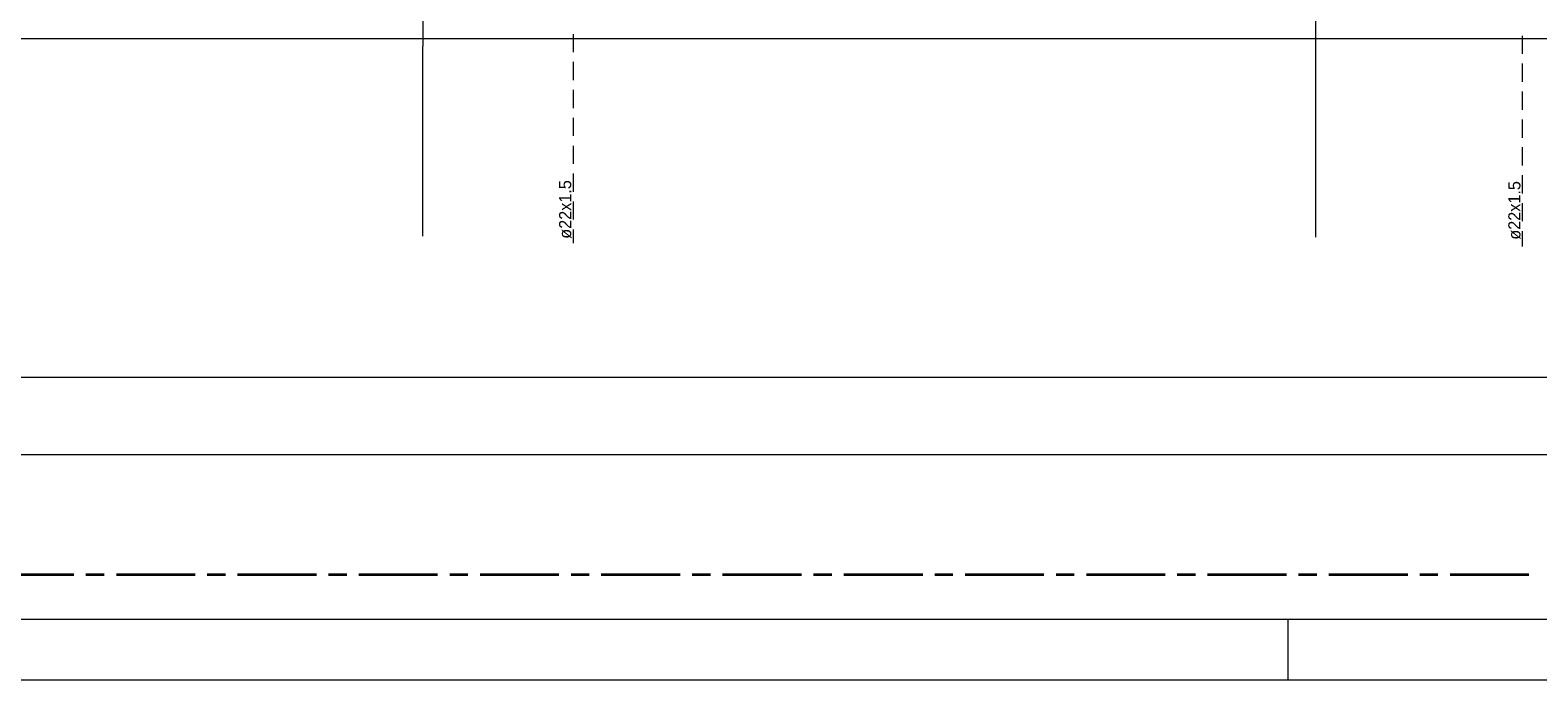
# Model space of a CAD drawing. Header units: millimetres. Extents: x 0 to 138, y 0 to 47.
# Tile 4 of 165: x 7.97 to 17.76, y 0 to 4.22. Entities that reach past the tile are written whole.
import ezdxf

# ---------------------------------------------------------------- set-up
doc = ezdxf.new("R2010")
doc.units = ezdxf.units.MM
for name, color, linetype in [('PDF_Geomertry', 7, 'Continuous'), ('PDF_Solid Fills', 7, 'Continuous'), ('PDF_Text', 7, 'Continuous')]:
    doc.layers.add(name, color=color, linetype=linetype)
doc.styles.add('PDF Arial', font='txt')

msp = doc.modelspace()

# ---------------------------------------------------------------- hatches: boundary and pattern name
at = {"layer": 'PDF_Solid Fills', "transparency": 33554559}
for points in [[(9.2067, 2.8597), (9.2053, 2.8597), (9.2049, 2.8597)], [(9.2067, 2.8597), (9.2083, 2.8597), (9.2081, 2.8597)]]:
    msp.add_hatch(color=256, dxfattribs=at).paths.add_polyline_path(points)

# ---------------------------------------------------------------- linework, layer by layer
at = {"layer": 'PDF_Geomertry', "lineweight": 15}
for points in [[(0.0007, 0.0035), (66.2187, 0.0035), (66.2187, 46.7735), (0.0007, 46.7735), (0.0007, 0.0035)], [(1.9696, 0.3971), (65.8251, 0.3971), (65.8251, 46.3799), (1.9696, 46.3799), (1.9696, 0.3971)]]:
    msp.add_lwpolyline(points, close=True, dxfattribs=at)
for points in [[(10.5229, 4.3485), (10.5229, 4.1193), (10.5196, 4.1193), (10.5196, 2.884)], [(16.3188, 4.3485), (16.3188, 2.8776)], [(3.8682, 4.1693), (53.2376, 4.1693)], [(11.4974, 4.1965), (11.4974, 4.0785)], [(17.6613, 4.186), (17.6613, 4.0679)], [(11.4974, 4.016), (11.4974, 3.8979)], [(17.6613, 4.0049), (17.6613, 3.8868)], [(11.4974, 3.8346), (11.4974, 3.7165)], [(17.6613, 3.8235), (17.6613, 3.7054)], [(11.4974, 3.6535), (11.4974, 3.5354)], [(17.6613, 3.6424), (17.6613, 3.5243)], [(11.4974, 3.4721), (11.4974, 3.354)], [(17.6613, 3.4618), (17.6613, 3.3429)], [(11.4974, 3.2915), (11.4974, 3.1735)], [(17.6613, 3.2804), (17.6613, 3.1624)], [(11.4974, 3.1104), (11.4974, 2.9924)], [(17.6613, 3.0993), (17.6613, 2.9813)], [(11.4974, 2.929), (11.4974, 2.8401)], [(17.6613, 2.9179), (17.6613, 2.8179)], [(3.8682, 1.9693), (53.2376, 1.9693)], [(3.296, 1.4665), (53.7251, 1.4665)], [(16.5424, 1.4665), (16.7937, 1.4665)], [(16.1418, 0.0035), (16.1418, 0.3971)]]:
    msp.add_lwpolyline(points, dxfattribs=at)
at = {"layer": 'PDF_Geomertry', "lineweight": 35}
for points in [[(7.7446, 0.6868), (8.2563, 0.6868)], [(8.3349, 0.6868), (8.4529, 0.6868)], [(8.5321, 0.6868), (9.0438, 0.6868)], [(9.1224, 0.6868), (9.2404, 0.6868)], [(9.3196, 0.6868), (9.8312, 0.6868)], [(9.9099, 0.6868), (10.0279, 0.6868)], [(10.1062, 0.6868), (10.6182, 0.6868)], [(10.6974, 0.6868), (10.8154, 0.6868)], [(10.8938, 0.6868), (11.4057, 0.6868)], [(11.4849, 0.6868), (11.6029, 0.6868)], [(11.6812, 0.6868), (12.1932, 0.6868)], [(12.2715, 0.6868), (12.3896, 0.6868)], [(12.4687, 0.6868), (12.9807, 0.6868)], [(13.059, 0.6868), (13.1771, 0.6868)], [(13.2563, 0.6868), (13.7682, 0.6868)], [(13.8465, 0.6868), (13.9646, 0.6868)], [(14.0432, 0.6868), (14.5549, 0.6868)], [(14.634, 0.6868), (14.7521, 0.6868)], [(14.8307, 0.6868), (15.3424, 0.6868)], [(15.4215, 0.6868), (15.5396, 0.6868)], [(15.6182, 0.6868), (16.1299, 0.6868)], [(16.2085, 0.6868), (16.3271, 0.6868)], [(16.4057, 0.6868), (16.9174, 0.6868)], [(16.996, 0.6868), (17.114, 0.6868)], [(17.1932, 0.6868), (17.7049, 0.6868)]]:
    msp.add_lwpolyline(points, dxfattribs=at)

# ---------------------------------------------------------------- texts
at = {"layer": 'PDF_Text', "char_height": 0.07874, "attachment_point": 7, "rotation": 90, "style": 'PDF Arial'}
for insert in [(11.4877, 2.8679), (17.6516, 2.8618)]:
    msp.add_mtext('ø22x1.5', dxfattribs=dict(at, insert=insert))

doc.saveas('drawing.dxf')
